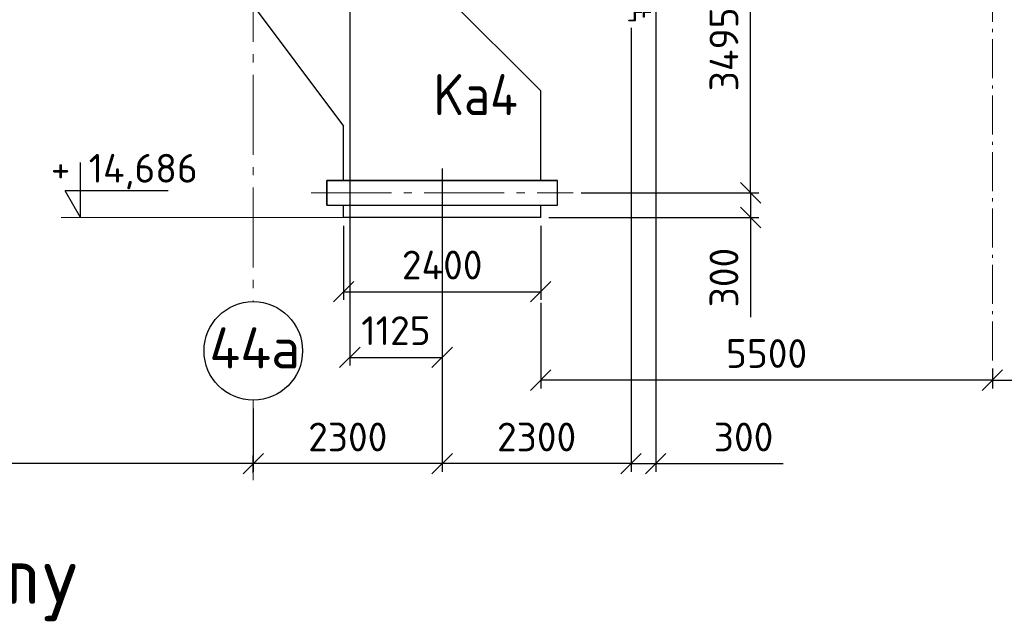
# Model space of a CAD drawing. Header units: millimetres. Extents: x 0 to 129400, y 0 to 84100.
# Tile 16 of 29: x 47652 to 59642, y 46817 to 54159. Entities that reach past the tile are written whole.
import ezdxf
from ezdxf.enums import TextEntityAlignment as Align

# ---------------------------------------------------------------- set-up
doc = ezdxf.new("R2010")
doc.units = ezdxf.units.MM
doc.header["$LTSCALE"] = 100
for name, pattern in [('CENTER2', [1.125, 0.75, -0.125, 0.125, -0.125]), ('gen7', [13.75, 9.75, -1.5, 1, -1.5]), ('gen7a', [6.875, 4.75, -0.875, 0.375, -0.875])]:
    doc.linetypes.add(name, pattern=pattern)
doc.layers.get('Defpoints').update_dxf_attribs({"color": 5, "lineweight": 50})
for name, color, linetype in [('01S', 4, 'Continuous'), ('03S', 1, 'CENTER2'), ('07', 2, 'Continuous'), ('0S', 7, 'Continuous'), ('4', 3, 'Continuous'), ('5', 3, 'Continuous'), ('6', 2, 'Continuous'), ('Rbcs_EX_Profile', 7, 'Continuous')]:
    doc.layers.add(name, color=color, linetype=linetype)
for name, color, linetype, lineweight in [('1', 4, 'Continuous', 0), ('7', 1, 'gen7', 0), ('7a', 1, 'gen7a', 0), ('AM_5', 3, 'Continuous', 25), ('Kompensatory', 4, 'Continuous', 25)]:
    doc.layers.add(name, color=color, linetype=linetype, lineweight=lineweight)
doc.styles.get("Standard").update_dxf_attribs({"font": 'isocpeur.ttf'})
doc.dimstyles.new('AM_DIN$0', dxfattribs={"dimtxt": 3.5, "dimasz": 2.5, "dimexe": 1, "dimexo": 1, "dimgap": 1.5, "dimtad": 1, "dimdsep": 46, "dimtxsty": 'Standard', "dimblk": 'OBLIQUE', "dimcen": 0, "dimclrd": 256, "dimclre": 256, "dimclrt": 2, "dimadec": 0, "dimazin": 2, "dimtp": 0.1, "dimtm": 0.1, "dimtfac": 0.71, "dimtmove": 0, "dimatfit": 3, "dimfxl": 0, "dimlwd": -1, "dimlwe": -1, "dimarcsym": 0})

# ---------------------------------------------------------------- blocks, each defined once
blk = doc.blocks.new('prz2')
at = {"layer": '6', "color": 6}
blk.add_attdef('PRZEKROJ', text='', height=7, dxfattribs=at).set_placement((0.45, 1.92), align=Align.CENTER)
at = {"layer": '6', "color": 2}
blk.add_attdef('SKALA', text='', height=3.5, dxfattribs=at).set_placement((0.45, -4.53), align=Align.CENTER)
blk = doc.blocks.new('K2B1')
blk.add_hatch(color=4).paths.add_polyline_path([(-5020, 6312), (-4957, 6375), (-5174, 6591), (-5067, 6698), (-4850, 6482), (-4788, 6545), (-4697, 6222)])
for p, q in [((-7005, 7064), (-7005, 7364)), ((-3895, 7364), (-3895, 7064)), ((-7005, 7064), (-3895, 7064)), ((-6800, 6714), (-6800, 7064)), ((-4100, 7064), (-4100, 6842)), ((-4100, 6842), (1200, 1542)), ((-6800, 6714), (-6150, 6064)), ((-3321, 3943), (-6150, 6064)), ((-3321, 3943), (-1200, 1114)), ((1200, 450), (1200, 1542)), ((-1200, 450), (-1200, 1114)), ((-1405, 150), (-1405, 450)), ((-1405, 450), (1405, 450)), ((1405, 150), (1405, 450)), ((-1405, 150), (1405, 150)), ((-1200, 0), (-1200, 150)), ((1200, 0), (1200, 150)), ((1200, 0), (-1200, 0))]:
    blk.add_line(p, q)
at = {"color": 4}
for p, q in [((-5012, 6644), (-5119, 6537)), ((-5067, 6698), (-4850, 6482)), ((-5174, 6591), (-4957, 6375)), ((-4850, 6482), (-4788, 6545)), ((-4697, 6222), (-4788, 6545)), ((-4957, 6375), (-5020, 6312)), ((-4697, 6222), (-5020, 6312))]:
    blk.add_line(p, q, dxfattribs=at)
at = {"layer": '7'}
for p, q in [((-7000, 7214), (-3900, 7214)), ((-5450, 7214), (-5450, 6552)), ((0, -650), (0, 695)), ((-1594, 300), (1594, 300))]:
    blk.add_line(p, q, dxfattribs=at)
blk = doc.blocks.new('_Oblique')
at = {"color": 0, "linetype": 'ByBlock', "lineweight": -2}
blk.add_line((-0.5, -0.5), (0.5, 0.5), dxfattribs=at)
blk = doc.blocks.new('*D151')
at = {"layer": 'AM_5', "linetype": 'ByBlock'}
for p, q in [((54491, 52049), (56653, 52049)), ((56553, 52049), (56553, 51749)), ((54097, 51749), (56653, 51749)), ((56553, 51749), (56553, 50534))]:
    blk.add_line(p, q, dxfattribs=at)
at = {"layer": 'Defpoints', "color": 0}
for p in [(54391, 52049), (56553, 52049), (53997, 51749)]:
    blk.add_point(p, dxfattribs=at)
at = {"layer": 'AM_5', "xscale": 250, "yscale": 250, "zscale": 250}
for p, rotation in [((56553, 52049), 90), ((56553, 51749), 270)]:
    blk.add_blockref('_Oblique', p, dxfattribs=dict(at, rotation=rotation))
at = {"layer": 'AM_5', "color": 2, "insert": (56228, 51017), "char_height": 350, "attachment_point": 5, "rotation": 90}
blk.add_mtext('300', dxfattribs=at)
blk = doc.blocks.new('*D152')
at = {"layer": 'AM_5', "linetype": 'ByBlock'}
for p, q in [((56474, 55544), (56653, 55544)), ((56553, 52049), (56553, 55544)), ((54491, 52049), (56653, 52049))]:
    blk.add_line(p, q, dxfattribs=at)
at = {"layer": 'Defpoints', "color": 0}
for p in [(56374, 55544), (56553, 55544), (54391, 52049)]:
    blk.add_point(p, dxfattribs=at)
at = {"layer": 'AM_5', "xscale": 250, "yscale": 250, "zscale": 250}
for p, rotation in [((56553, 55544), 90), ((56553, 52049), 270)]:
    blk.add_blockref('_Oblique', p, dxfattribs=dict(at, rotation=rotation))
at = {"layer": 'AM_5', "color": 2, "insert": (56228, 53797), "char_height": 350, "attachment_point": 5, "rotation": 90}
blk.add_mtext('3495', dxfattribs=at)
blk = doc.blocks.new('*D162')
at = {"layer": 'AM_5', "linetype": 'ByBlock'}
for p, q in [((52797, 50999), (52797, 48650)), ((50497, 49424), (50497, 48650)), ((52797, 48750), (50497, 48750))]:
    blk.add_line(p, q, dxfattribs=at)
at = {"layer": 'Defpoints', "color": 0}
for p in [(52797, 51099), (50497, 49524), (50497, 48750)]:
    blk.add_point(p, dxfattribs=at)
at = {"layer": 'AM_5', "xscale": 250, "yscale": 250, "zscale": 250, "rotation": 180}
blk.add_blockref('_Oblique', (50497, 48750), dxfattribs=at)
at = {"layer": 'AM_5', "xscale": 250, "yscale": 250, "zscale": 250}
blk.add_blockref('_Oblique', (52797, 48750), dxfattribs=at)
at = {"layer": 'AM_5', "color": 2, "insert": (51647, 49075), "char_height": 350, "attachment_point": 5}
blk.add_mtext('2300', dxfattribs=at)
blk = doc.blocks.new('*D163')
at = {"layer": 'AM_5', "linetype": 'ByBlock'}
for p, q in [((55097, 54058), (55097, 48650)), ((52797, 50999), (52797, 48650)), ((55097, 48750), (52797, 48750))]:
    blk.add_line(p, q, dxfattribs=at)
at = {"layer": 'Defpoints', "color": 0}
for p in [(55097, 54158), (52797, 51099), (52797, 48750)]:
    blk.add_point(p, dxfattribs=at)
at = {"layer": 'AM_5', "xscale": 250, "yscale": 250, "zscale": 250, "rotation": 180}
blk.add_blockref('_Oblique', (52797, 48750), dxfattribs=at)
at = {"layer": 'AM_5', "xscale": 250, "yscale": 250, "zscale": 250}
blk.add_blockref('_Oblique', (55097, 48750), dxfattribs=at)
at = {"layer": 'AM_5', "color": 2, "insert": (53947, 49075), "char_height": 350, "attachment_point": 5}
blk.add_mtext('2300', dxfattribs=at)
blk = doc.blocks.new('*D164')
at = {"layer": 'AM_5', "linetype": 'ByBlock'}
for p, q in [((55397, 54263), (55397, 48650)), ((55097, 54058), (55097, 48650)), ((55097, 48750), (54847, 48750)), ((55097, 48750), (55397, 48750)), ((55397, 48750), (56949, 48750))]:
    blk.add_line(p, q, dxfattribs=at)
at = {"layer": 'Defpoints', "color": 0}
for p in [(55397, 54363), (55097, 54158), (55097, 48750)]:
    blk.add_point(p, dxfattribs=at)
at = {"layer": 'AM_5', "xscale": 250, "yscale": 250, "zscale": 250}
blk.add_blockref('_Oblique', (55097, 48750), dxfattribs=at)
at = {"layer": 'AM_5', "xscale": 250, "yscale": 250, "zscale": 250, "rotation": 180}
blk.add_blockref('_Oblique', (55397, 48750), dxfattribs=at)
at = {"layer": 'AM_5', "color": 2, "insert": (56467, 49075), "char_height": 350, "attachment_point": 5}
blk.add_mtext('300', dxfattribs=at)
blk = doc.blocks.new('poziom')
at = {"layer": '6', "color": 3}
for p, q in [((0, 0), (0, 6.68)), ((10.65, 3.24), (-1.87, 3.24)), ((0, 0), (-1.87, 3.24))]:
    blk.add_line(p, q, dxfattribs=at)
at = {"layer": '5', "color": 2}
blk.add_attdef('POZIOM', (-2, 4.24), '', height=3.5, dxfattribs=at)
blk = doc.blocks.new('*D181')
at = {"layer": 'AM_5', "linetype": 'ByBlock'}
for p, q in [((51597, 51649), (51597, 50745)), ((53997, 51649), (53997, 50745)), ((51597, 50845), (53997, 50845))]:
    blk.add_line(p, q, dxfattribs=at)
at = {"layer": 'Defpoints', "color": 0}
for p in [(51597, 51749), (53997, 51749), (53997, 50845)]:
    blk.add_point(p, dxfattribs=at)
at = {"layer": 'AM_5', "xscale": 250, "yscale": 250, "zscale": 250, "rotation": 180}
blk.add_blockref('_Oblique', (51597, 50845), dxfattribs=at)
at = {"layer": 'AM_5', "xscale": 250, "yscale": 250, "zscale": 250}
blk.add_blockref('_Oblique', (53997, 50845), dxfattribs=at)
at = {"layer": 'AM_5', "color": 2, "insert": (52797, 51170), "char_height": 350, "attachment_point": 5}
blk.add_mtext('2400', dxfattribs=at)
blk = doc.blocks.new('*D165')
at = {"layer": 'AM_5', "linetype": 'ByBlock'}
for p, q in [((53997, 50709), (53997, 49667)), ((59497, 49908), (59497, 49667)), ((59497, 49767), (53997, 49767))]:
    blk.add_line(p, q, dxfattribs=at)
at = {"layer": 'Defpoints', "color": 0}
for p in [(53997, 50809), (59497, 50008), (53997, 49767)]:
    blk.add_point(p, dxfattribs=at)
at = {"layer": 'AM_5', "xscale": 250, "yscale": 250, "zscale": 250}
for p, rotation in [((53997, 49767), 179.9999999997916), ((59497, 49767), 359.9999999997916)]:
    blk.add_blockref('_Oblique', p, dxfattribs=dict(at, rotation=rotation))
at = {"layer": 'AM_5', "color": 2, "insert": (56747, 50092), "char_height": 350, "attachment_point": 5}
blk.add_mtext('5500', dxfattribs=at)
blk = doc.blocks.new('*D180')
at = {"layer": 'AM_5', "linetype": 'ByBlock'}
for p, q in [((64997, 50709), (64997, 49667)), ((59497, 49908), (59497, 49667)), ((59497, 49767), (64997, 49767))]:
    blk.add_line(p, q, dxfattribs=at)
at = {"layer": 'Defpoints', "color": 0}
for p in [(64997, 50809), (59497, 50008), (64997, 49767)]:
    blk.add_point(p, dxfattribs=at)
at = {"layer": 'AM_5', "xscale": 250, "yscale": 250, "zscale": 250, "rotation": 180}
blk.add_blockref('_Oblique', (59497, 49767), dxfattribs=at)
at = {"layer": 'AM_5', "xscale": 250, "yscale": 250, "zscale": 250}
blk.add_blockref('_Oblique', (64997, 49767), dxfattribs=at)
at = {"layer": 'AM_5', "color": 2, "insert": (62247, 50092), "char_height": 350, "attachment_point": 5}
blk.add_mtext('5500', dxfattribs=at)
blk = doc.blocks.new('*D275')
at = {"layer": 'AM_5', "linetype": 'ByBlock'}
for p, q in [((51672, 67351), (51672, 49945)), ((52797, 52344), (52797, 49945)), ((51672, 50045), (52797, 50045))]:
    blk.add_line(p, q, dxfattribs=at)
at = {"layer": 'Defpoints', "color": 0}
for p in [(51672, 67451), (52797, 52444), (52797, 50045)]:
    blk.add_point(p, dxfattribs=at)
at = {"layer": 'AM_5', "xscale": 250, "yscale": 250, "zscale": 250, "rotation": 180}
blk.add_blockref('_Oblique', (51672, 50045), dxfattribs=at)
at = {"layer": 'AM_5', "xscale": 250, "yscale": 250, "zscale": 250}
blk.add_blockref('_Oblique', (52797, 50045), dxfattribs=at)
at = {"layer": 'AM_5', "color": 2, "insert": (52234, 50370), "char_height": 350, "attachment_point": 5}
blk.add_mtext('1125', dxfattribs=at)
blk = doc.blocks.new('*D300')
at = {"layer": 'AM_5', "linetype": 'ByBlock'}
for p, q in [((40747, 49597), (40747, 48650)), ((50497, 48637), (50497, 48850)), ((50497, 48750), (40747, 48750))]:
    blk.add_line(p, q, dxfattribs=at)
at = {"layer": 'Defpoints', "color": 0}
for p in [(40747, 49697), (40747, 48750), (50497, 48537)]:
    blk.add_point(p, dxfattribs=at)
at = {"layer": 'AM_5', "xscale": 250, "yscale": 250, "zscale": 250, "rotation": 180}
blk.add_blockref('_Oblique', (40747, 48750), dxfattribs=at)
at = {"layer": 'AM_5', "xscale": 250, "yscale": 250, "zscale": 250}
blk.add_blockref('_Oblique', (50497, 48750), dxfattribs=at)
at = {"layer": 'AM_5', "color": 2, "insert": (45622, 49075), "char_height": 350, "attachment_point": 5}
blk.add_mtext('9750', dxfattribs=at)
blk = doc.blocks.new('A$C72F52441x')
for p, q in [((-180, 1077), (-31, 1200)), ((-179, 1084), (-33, 1205)), ((300, 1205), (-33, 1205)), ((150, 1205), (200, 1205)), ((-236, 1133), (-180, 1077)), ((150, -1205), (200, -1205))]:
    blk.add_line(p, q)
at = {"layer": '01S'}
blk.add_line((300, -1205), (300, 1205), dxfattribs=at)
at = {"layer": '03S'}
for p, q in [((55, 1300), (255, 1300)), ((55, -1295), (255, -1295))]:
    blk.add_line(p, q, dxfattribs=at)
at = {"layer": '0S'}
blk.add_line((41, 1325), (50, 1325), dxfattribs=at)
for points in [[(250, 1205), (250, 1209, 0.414214), (243, 1215), (173, 1215, -0.414214), (160, 1228), (160, 1349, 0.414214), (153, 1355), (150, 1355), (150, 1205)], [(250, -1205), (250, -1209, -0.414214), (243, -1215), (173, -1215, 0.414214), (160, -1228), (160, -1348, -0.414214), (153, -1355), (150, -1355), (150, -1205)]]:
    blk.add_lwpolyline(points, format="xyb", dxfattribs=at)
for points in [[(200, 1205), (300, 1205), (300, 1200), (200, 1200)], [(200, -1200), (300, -1200), (300, -1205), (200, -1205)]]:
    blk.add_lwpolyline(points, close=True, dxfattribs=at)
at = {"layer": 'Rbcs_EX_Profile'}
for p, q in [((41, 1325), (41, 1226)), ((50, 1205), (50, 1325)), ((-31, 1200), (40, 1200)), ((-23, 1212), (-25, 1210)), ((-25, 1210), (-25, 1208)), ((-25, 1208), (-25, 1205)), ((-21, 1214), (-23, 1212)), ((-19, 1214), (-21, 1214)), ((-19, 1214), (31, 1218)), ((37, 1219), (31, 1218)), ((41, 1226), (37, 1219)), ((40, 1200), (40, 1205)), ((-438, -1200), (-1504, -135)), ((300, -1200), (-438, -1200))]:
    blk.add_line(p, q, dxfattribs=at)
blk.add_lwpolyline([(50, -1200), (50, -1400), (-25, -1400), (-25, -1397), (-25, -1395), (-23, -1393), (-21, -1391), (-19, -1391), (31, -1387), (34, -1386), (38, -1384), (40, -1380), (41, -1376), (41, -1224), (40, -1220), (38, -1216), (34, -1214), (31, -1213), (-19, -1209), (-21, -1209), (-23, -1207), (-25, -1205), (-25, -1203), (-25, -1200)], close=True, dxfattribs=at)

msp = doc.modelspace()

# ---------------------------------------------------------------- linework, layer by layer
msp.add_circle((50496.97, 50123.7), 600)
at = {"layer": '1'}
msp.add_line((51596.97, 51749.4), (48156.23, 51749.4), dxfattribs=at)
at = {"layer": '7'}
for p, q in [((50496.97, 74113.25), (50496.97, 50723.7)), ((50496.97, 74113.25), (50496.97, 50723.7)), ((50496.97, 49523.7), (50496.97, 48536.61)), ((50496.97, 49523.7), (50496.97, 48536.61))]:
    msp.add_line(p, q, dxfattribs=at)
at = {"layer": '7a'}
msp.add_line((59496.97, 50008.32), (59496.97, 71483.69), dxfattribs=at)
at = {"layer": 'Kompensatory'}
msp.add_lwpolyline([(51391.97, 51899.4), (54201.97, 51899.4), (54201.97, 52199.4), (51391.97, 52199.4)], close=True, dxfattribs=at)

# ---------------------------------------------------------------- block references
for name, p in [('K2B1', (52796.97, 51749.4)), ('A$C72F52441x', (55096.97, 55544.24))]:
    msp.add_blockref(name, p)
at = {"layer": '07'}
ref = msp.add_blockref('poziom', (48393.84, 51749.4), dxfattribs=dict(at, xscale=100, yscale=100, zscale=100))
ref.add_attrib('POZIOM', '+ 14,686', (48030.42, 52173.65), dxfattribs={"layer": '5', "color": 2, "height": 350})
ref = msp.add_blockref('prz2', (40780.49, 46848.38), dxfattribs=dict(at, xscale=100, yscale=100, zscale=100))
ref.add_attrib('PRZEKROJ', 'Układ Kanałów Spalin Rzut poziomy ', dxfattribs={"layer": '6', "color": 6, "height": 700}).set_placement((40825.58, 47040.66), align=Align.CENTER)

# ---------------------------------------------------------------- texts
at = {"layer": '07', "color": 7}
msp.add_text('44a', height=500, dxfattribs=at).set_placement((50514.45, 49910.81), align=Align.CENTER)
at = {"layer": '4', "color": 6, "width": 0.9}
msp.add_text('Ka4', height=500, dxfattribs=at).set_placement((52690.85, 52845.74), align=Align.BOTTOM_LEFT)

# ---------------------------------------------------------------- dimensions: what is measured, and where the dimension line sits
at = {"layer": 'AM_5'}
for base, p1, p2, angle, picture, middle in [((52796.97, 50044.66), (51671.97, 67450.56), (52796.97, 52443.98), 0, '*D275', (52234.47, 50369.66)), ((56552.96, 55544.24), (54390.92, 52049.4), (56373.61, 55544.24), 90, '*D152', (56227.96, 53796.82)), ((53996.97, 50844.66), (51596.97, 51749.4), (53996.97, 51749.4), 0, '*D181', (52796.97, 51169.66)), ((53996.97, 49767.19), (59496.97, 50008.32), (53996.97, 50808.83), 180, '*D165', (56746.97, 50092.19)), ((64996.97, 49767.19), (59496.97, 50008.32), (64996.97, 50808.83), 0, '*D180', (62246.97, 50092.19)), ((40746.97, 48750.01), (50496.97, 48536.61), (40746.97, 49696.56), 180, '*D300', (45621.97, 49075.01))]:
    dim = msp.add_linear_dim(base=base, p1=p1, p2=p2, angle=angle, dimstyle='AM_DIN$0', override={"dimscale": 100, "dimdec": 0, "dimtp": 3, "dimtm": 0, "dimarcsym": 1}, dxfattribs=at)
    dim.commit()
    dim.dimension.update_dxf_attribs({"geometry": picture, "text_midpoint": middle})
dim = msp.add_linear_dim(base=(55096.97, 48750.01), p1=(55396.97, 54363.4), p2=(55096.97, 54158.4), dimstyle='AM_DIN$0', override={"dimscale": 100, "dimdec": 0, "dimtp": 3, "dimtm": 0, "dimarcsym": 1}, dxfattribs=at)
dim.commit()
dim.dimension.update_dxf_attribs({"geometry": '*D164', "text_midpoint": (56466.97, 48750.01), "dimtype": 160})
for base, p1, p2, picture, middle in [((52796.97, 48750.01), (55096.97, 54158.4), (52796.97, 51098.95), '*D163', (53946.97, 49075.01)), ((50496.97, 48750.01), (52796.97, 51098.95), (50496.97, 49523.7), '*D162', (51646.97, 49075.01))]:
    dim = msp.add_linear_dim(base=base, p1=p1, p2=p2, dimstyle='AM_DIN$0', override={"dimscale": 100, "dimdec": 0, "dimtp": 3, "dimtm": 0, "dimarcsym": 1}, dxfattribs=at)
    dim.commit()
    dim.dimension.update_dxf_attribs({"geometry": picture, "text_midpoint": middle})
dim = msp.add_linear_dim(base=(56552.96, 52049.4), p1=(53996.97, 51749.4), p2=(54390.92, 52049.4), angle=90, dimstyle='AM_DIN$0', override={"dimscale": 100, "dimdec": 0, "dimtp": 3, "dimtm": 0, "dimarcsym": 1}, dxfattribs=at)
dim.commit()
dim.dimension.update_dxf_attribs({"geometry": '*D151', "text_midpoint": (56552.96, 51016.9), "dimtype": 160})

doc.saveas('drawing.dxf')
